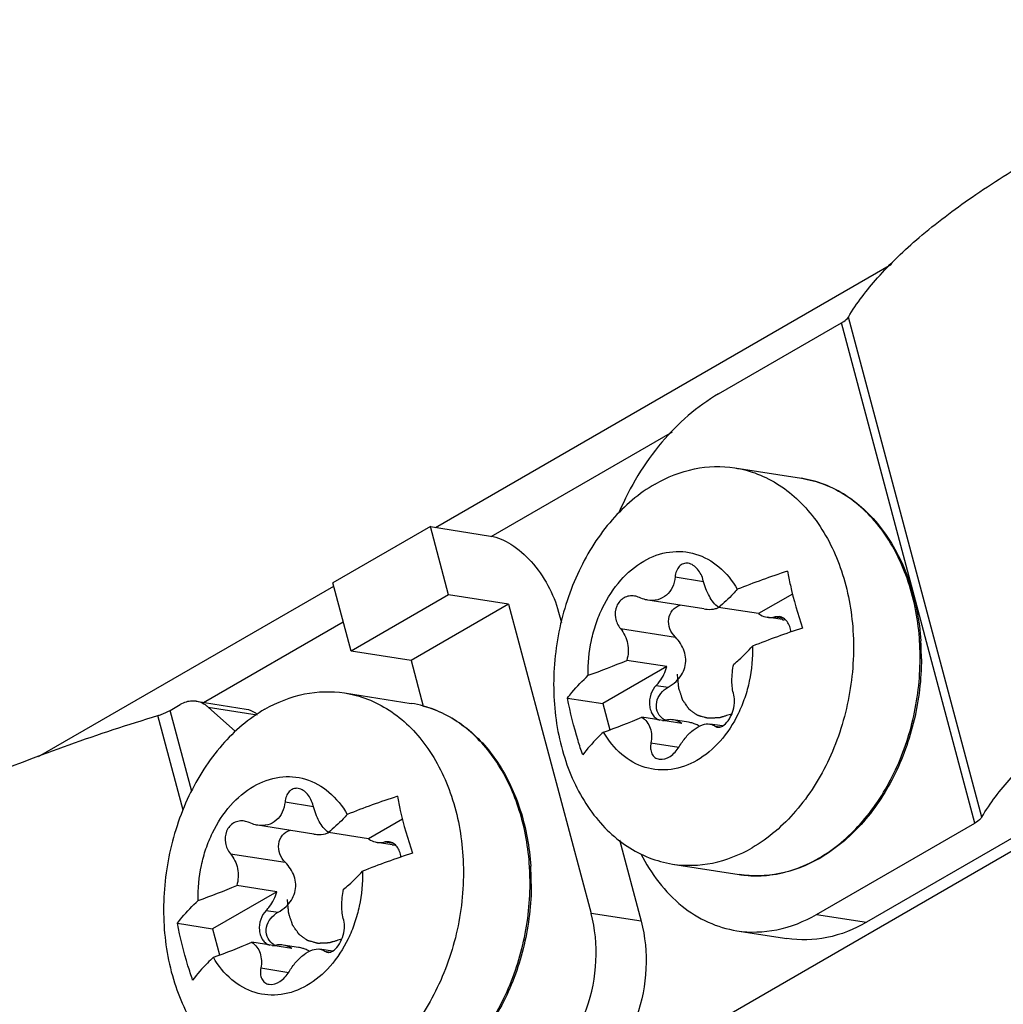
# Model space of a CAD drawing. Header units: millimetres. Extents: x 0 to 841, y 0 to 594.
# Tile 65 of 126: x 725 to 735, y 123 to 133. Entities that reach past the tile are written whole.
import ezdxf

# ---------------------------------------------------------------- set-up
doc = ezdxf.new("R2010")
doc.units = ezdxf.units.MM
doc.header["$LTSCALE"] = 46.255
doc.layers.get('0').update_dxf_attribs({"linetype": 'CONTINUOUS'})
doc.layers.add('ROUNDS', color=7, linetype='CONTINUOUS')

msp = doc.modelspace()

# ---------------------------------------------------------------- linework, layer by layer
at = {"color": 9, "linetype": 'CONTINUOUS'}
for p, q in [((729.2329, 127.5006), (733.7799, 130.1258)), ((719.0632, 115.0843), (744.5191, 129.7812)), ((729.7897, 127.4115), (731.5974, 128.4551)), ((731.6222, 127.0072), (731.9054, 126.9627)), ((725.2761, 125.2161), (728.2193, 126.9154)), ((732.6174, 126.6083), (732.7025, 126.595)), ((726.9202, 125.7548), (728.3142, 126.5596)), ((731.0771, 126.4917), (731.625, 126.4056)), ((731.4343, 125.9253), (731.5523, 125.9068)), ((732.019, 125.5191), (732.0731, 125.5106)), ((731.3811, 125.3517), (731.6589, 125.308)), ((727.7331, 124.7619), (728.0163, 124.7174)), ((728.7283, 124.363), (728.8134, 124.3496)), ((727.188, 124.2463), (727.7359, 124.1602)), ((727.5452, 123.6799), (727.6632, 123.6614)), ((728.1299, 123.2738), (728.1841, 123.2653)), ((727.492, 123.1063), (727.7698, 123.0627))]:
    msp.add_line(p, q, dxfattribs=at)
at = {"color": 7, "linetype": 'CONTINUOUS'}
for p, q in [((732.2165, 128.0946), (732.8809, 127.9903)), ((729.1831, 127.5084), (728.2109, 126.9471)), ((729.1831, 127.5084), (729.7812, 127.4145)), ((729.3645, 126.8283), (729.1831, 127.5084)), ((728.3922, 126.2669), (728.2109, 126.9471)), ((729.3645, 126.8283), (728.3922, 126.2669)), ((729.9625, 126.7343), (729.3645, 126.8283)), ((732.7932, 126.836), (732.4541, 126.6403)), ((729.9625, 126.7343), (728.9903, 126.173)), ((731.9094, 126.6875), (731.349, 126.7755)), ((732.4541, 126.6403), (732.0552, 126.703)), ((732.69, 126.5811), (732.5395, 126.6048)), ((732.6615, 126.6104), (732.6174, 126.6083)), ((728.9903, 126.173), (728.3922, 126.2669)), ((728.9903, 126.173), (729.1121, 125.7163)), ((731.5392, 126.112), (730.9007, 125.7434)), ((731.5392, 126.112), (731.1402, 126.1747)), ((728.3274, 125.8493), (728.9919, 125.7449)), ((730.55, 125.7985), (730.9007, 125.7434)), ((730.9007, 125.7434), (730.9705, 125.4815)), ((731.6904, 125.5452), (731.2914, 125.6079)), ((731.7555, 125.5571), (731.605, 125.5808)), ((732.0957, 125.5199), (731.9701, 125.5396)), ((728.0204, 124.4421), (727.4599, 124.5302)), ((728.9041, 124.5907), (728.5651, 124.3949)), ((728.5651, 124.3949), (728.1661, 124.4576)), ((728.8009, 124.3357), (728.6504, 124.3594)), ((728.7724, 124.365), (728.7283, 124.363)), ((731.5958, 124.1431), (732.2603, 124.0387)), ((727.6501, 123.8667), (727.0116, 123.498)), ((727.6501, 123.8667), (727.2511, 123.9294)), ((726.6609, 123.5531), (727.0116, 123.498)), ((727.0116, 123.498), (727.0814, 123.2361)), ((727.8013, 123.2999), (727.4023, 123.3625)), ((727.8664, 123.3118), (727.7159, 123.3354)), ((728.2067, 123.2745), (728.081, 123.2943))]:
    msp.add_line(p, q, dxfattribs=at)
for centre, radius, start, end in [((735.4008, 118.944), 8.5442, 108.13031, 111.6948), ((735.6072, 118.2248), 8.7062, 108.16349, 111.66162), ((728.6915, 131.8946), 6.222, 289.3885, 293.17631), ((728.7869, 131.4709), 6.3755, 289.43413, 293.13067), ((731.5118, 116.6986), 8.5442, 108.13031, 111.6948), ((731.7181, 115.9794), 8.7062, 108.16349, 111.66162), ((724.8024, 129.6492), 6.222, 289.3885, 293.17631), ((724.8978, 129.2256), 6.3755, 289.43413, 293.13067)]:
    msp.add_arc(centre, radius, start, end, dxfattribs=at)
for points, knots in [([(731.4224, 127.9326), (731.5443, 128.003), (731.8037, 128.1069), (732.0846, 128.1153), (732.2165, 128.0946)], [0, 0, 0, 0, 0.513185, 1, 1, 1, 1]), ([(732.2165, 128.0946), (732.2945, 128.0824), (732.4498, 128.0403), (732.667, 127.9278), (732.864, 127.7691), (733.0983, 127.4959), (733.3117, 127.0599), (733.3826, 126.6717), (733.3955, 126.4694)], [0, 0, 0, 0, 0.109572, 0.22137, 0.33728, 0.458603, 0.718601, 1, 1, 1, 1]), ([(731.4224, 127.9326), (731.262, 127.84), (730.9619, 127.5816), (730.636, 127.0683), (730.4383, 126.462), (730.388, 125.8216), (730.4897, 125.2095), (730.7016, 124.7604), (730.9378, 124.4786), (731.1374, 124.3148), (731.3582, 124.1988), (731.5164, 124.1556), (731.5958, 124.1431)], [0, 0, 0, 0, 0.119341, 0.249747, 0.387366, 0.526118, 0.659596, 0.782962, 0.840469, 0.895347, 0.948219, 1, 1, 1, 1]), ([(729.7812, 127.4145), (729.8537, 127.4031), (730.0061, 127.3348), (730.2003, 127.1607), (730.3623, 126.9285), (730.4362, 126.7485), (730.4609, 126.656)], [0, 0, 0, 0, 0.207259, 0.456671, 0.729851, 1, 1, 1, 1]), ([(731.3103, 127.1646), (731.389, 127.2101), (731.5604, 127.2736), (731.8341, 127.2531), (732.0768, 127.1151), (732.1943, 126.9666), (732.2424, 126.883)], [0, 0, 0, 0, 0.251064, 0.489384, 0.733893, 1, 1, 1, 1]), ([(730.757, 126.0254), (730.7535, 126.1417), (730.7695, 126.3176), (730.8308, 126.5415), (730.9159, 126.7496), (731.0617, 126.976), (731.2237, 127.1147), (731.3103, 127.1646)], [0, 0, 0, 0, 0.263997, 0.395969, 0.525786, 0.773283, 1, 1, 1, 1]), ([(731.7528, 127.1425), (731.7369, 127.145), (731.703, 127.1424), (731.6602, 127.1125), (731.6324, 127.0648), (731.6242, 127.0272), (731.6222, 127.0072)], [0, 0, 0, 0, 0.229259, 0.459764, 0.714532, 1, 1, 1, 1]), ([(731.9037, 126.9689), (731.8984, 126.9903), (731.8833, 127.0317), (731.8406, 127.099), (731.7888, 127.1368), (731.7528, 127.1425)], [0, 0, 0, 0, 0.27632, 0.543549, 1, 1, 1, 1]), ([(731.6222, 127.0072), (731.6187, 126.9719), (731.6018, 126.9038), (731.5408, 126.8196), (731.4504, 126.772), (731.3827, 126.7703), (731.3498, 126.7754)], [0, 0, 0, 0, 0.264554, 0.512049, 0.752023, 1, 1, 1, 1]), ([(732.7421, 127.064), (732.7509, 127.0171), (732.7909, 126.8256), (732.8452, 126.6371), (732.8932, 126.4972)], [0, 0, 0, 0, 0.243909, 1, 1, 1, 1]), ([(732.0552, 126.703), (732.0172, 126.7318), (731.9531, 126.8172), (731.9169, 126.9149), (731.9037, 126.9689)], [0, 0, 0, 0, 0.461613, 1, 1, 1, 1]), ([(732.2424, 126.883), (732.2292, 126.8678), (732.1707, 126.8038), (732.1064, 126.7453), (732.0552, 126.703)], [0, 0, 0, 0, 0.232535, 1, 1, 1, 1]), ([(731.2172, 126.8163), (731.1995, 126.8191), (731.163, 126.8192), (731.111, 126.801), (731.0675, 126.7656), (731.0267, 126.6997), (731.0174, 126.5969), (731.052, 126.5221), (731.0771, 126.4917)], [0, 0, 0, 0, 0.118133, 0.236114, 0.356567, 0.481348, 0.73974, 1, 1, 1, 1]), ([(731.3498, 126.7754), (731.3427, 126.7765), (731.3138, 126.7821), (731.2859, 126.7921), (731.2657, 126.8014)], [0, 0, 0, 0, 0.244891, 1, 1, 1, 1]), ([(731.625, 126.4056), (731.6017, 126.4295), (731.5644, 126.4869), (731.5503, 126.5876), (731.588, 126.681), (731.6441, 126.7173), (731.6734, 126.7262)], [0, 0, 0, 0, 0.259036, 0.51517, 0.761488, 1, 1, 1, 1]), ([(731.9104, 126.6873), (731.9204, 126.6858), (731.9589, 126.6814), (731.9986, 126.6839), (732.0265, 126.6912)], [0, 0, 0, 0, 0.258552, 1, 1, 1, 1]), ([(732.4541, 126.6403), (732.4606, 126.6357), (732.4867, 126.619), (732.5168, 126.6083), (732.5395, 126.6047)], [0, 0, 0, 0, 0.25599, 1, 1, 1, 1]), ([(732.5395, 126.6047), (732.5587, 126.6017), (732.5853, 126.6017), (732.6109, 126.6068), (732.6174, 126.6083)], [0, 0, 0, 0, 0.745748, 1, 1, 1, 1]), ([(732.7774, 126.4571), (732.7756, 126.4763), (732.7678, 126.5131), (732.743, 126.5612), (732.7068, 126.5962), (732.6765, 126.608), (732.6615, 126.6104)], [0, 0, 0, 0, 0.281504, 0.541534, 0.778464, 1, 1, 1, 1]), ([(731.0771, 126.4917), (731.1121, 126.449), (731.163, 126.3447), (731.1569, 126.2282), (731.1402, 126.1747)], [0, 0, 0, 0, 0.49618, 1, 1, 1, 1]), ([(732.6904, 126.5811), (732.6926, 126.5807), (732.7009, 126.5797), (732.7094, 126.5803), (732.7155, 126.5816)], [0, 0, 0, 0, 0.262282, 1, 1, 1, 1]), ([(731.7193, 126.1043), (731.7266, 126.1308), (731.7328, 126.1865), (731.7106, 126.2951), (731.6631, 126.3664), (731.625, 126.4056)], [0, 0, 0, 0, 0.250732, 0.501523, 1, 1, 1, 1]), ([(733.3955, 126.4694), (733.4095, 126.2508), (733.3815, 125.8097), (733.1868, 125.1901), (732.8585, 124.6641), (732.5533, 124.3995), (732.3898, 124.3051)], [0, 0, 0, 0, 0.263237, 0.524974, 0.773142, 1, 1, 1, 1]), ([(732.3935, 126.3162), (732.3971, 126.1999), (732.381, 126.024), (732.3197, 125.8002), (732.2346, 125.592), (732.0888, 125.3657), (731.9268, 125.227), (731.8403, 125.1771)], [0, 0, 0, 0, 0.263997, 0.395969, 0.525786, 0.773283, 1, 1, 1, 1]), ([(732.2063, 126.1362), (732.2242, 126.1509), (732.29, 126.2073), (732.3519, 126.2683), (732.3935, 126.3162)], [0, 0, 0, 0, 0.267619, 1, 1, 1, 1]), ([(731.4343, 125.9253), (731.4466, 125.9372), (731.4942, 125.9914), (731.5252, 126.0591), (731.5392, 126.112)], [0, 0, 0, 0, 0.237868, 1, 1, 1, 1]), ([(731.6322, 125.965), (731.6523, 125.9839), (731.6885, 126.0265), (731.7119, 126.0776), (731.7193, 126.1043)], [0, 0, 0, 0, 0.500175, 1, 1, 1, 1]), ([(732.2077, 125.8289), (732.1942, 125.8743), (732.1834, 125.9785), (732.1946, 126.0817), (732.2063, 126.1362)], [0, 0, 0, 0, 0.459393, 1, 1, 1, 1]), ([(730.55, 125.7985), (730.5642, 125.8175), (730.6275, 125.8981), (730.6993, 125.9719), (730.757, 126.0254)], [0, 0, 0, 0, 0.231808, 1, 1, 1, 1]), ([(732.1886, 125.6404), (732.1796, 125.6376), (732.1615, 125.6319), (732.1389, 125.6249), (732.1208, 125.6193), (732.1073, 125.615), (732.096, 125.6115), (732.087, 125.6087), (732.0813, 125.607), (732.0768, 125.6055), (732.0734, 125.6045), (732.07, 125.6034), (732.0675, 125.6026), (732.0658, 125.6021), (732.0646, 125.6017), (732.0633, 125.6017), (732.0617, 125.6016), (732.0586, 125.6015), (732.0539, 125.6013), (732.0475, 125.601), (732.0391, 125.6006), (732.0286, 125.6002), (732.016, 125.5996), (732.0033, 125.599), (731.9907, 125.5985), (731.9802, 125.598), (731.9717, 125.5976), (731.9654, 125.5974), (731.9602, 125.5971), (731.9559, 125.5969), (731.9533, 125.5968), (731.9512, 125.5967), (731.95, 125.5967), (731.9492, 125.5966), (731.9488, 125.5968), (731.948, 125.597), (731.9463, 125.5974), (731.944, 125.5981), (731.9403, 125.5991), (731.9356, 125.6004), (731.9282, 125.6025), (731.9189, 125.6051), (731.904, 125.6093), (731.8891, 125.6134), (731.876, 125.6171), (731.8686, 125.6191), (731.863, 125.6207), (731.8583, 125.622), (731.8546, 125.623), (731.8518, 125.6238), (731.8495, 125.6245), (731.8479, 125.6249), (731.8469, 125.6252), (731.8462, 125.6258), (731.8452, 125.6265), (731.8437, 125.6276), (731.8417, 125.629), (731.8394, 125.6306), (731.8364, 125.6329), (731.831, 125.6368), (731.8233, 125.6423), (731.814, 125.649), (731.8048, 125.6557), (731.7955, 125.6623), (731.7863, 125.669), (731.7786, 125.6746), (731.7732, 125.6784), (731.7701, 125.6807), (731.7678, 125.6823), (731.7659, 125.6837), (731.7643, 125.6848), (731.7634, 125.6856), (731.7626, 125.686), (731.762, 125.6869), (731.761, 125.6884), (731.7595, 125.6905), (731.7578, 125.693), (731.7554, 125.6964), (731.7525, 125.7006), (731.749, 125.7057), (731.7443, 125.7124), (731.7361, 125.7243), (731.7268, 125.7378), (731.7174, 125.7513), (731.7116, 125.7597), (731.7069, 125.7665), (731.704, 125.7707), (731.7016, 125.7741), (731.7002, 125.7762), (731.6991, 125.7777), (731.6986, 125.7784), (731.6983, 125.7788), (731.6981, 125.7797), (731.6977, 125.7809), (731.697, 125.783), (731.6961, 125.7857), (731.6947, 125.79), (731.6929, 125.7953), (731.6908, 125.8017), (731.6879, 125.8103), (731.6844, 125.821), (731.6801, 125.8338), (731.6759, 125.8466), (731.6716, 125.8595), (731.668, 125.8702), (731.6652, 125.8787), (731.6631, 125.8851), (731.6615, 125.89), (731.6604, 125.8932), (731.6599, 125.8948), (731.6594, 125.8961), (731.6593, 125.8974), (731.6591, 125.8993), (731.6589, 125.9022), (731.6585, 125.906), (731.6581, 125.9098), (731.6576, 125.9149), (731.657, 125.9213), (731.656, 125.9315), (731.6548, 125.9443), (731.6534, 125.9596), (731.6514, 125.98), (731.649, 126.0055), (731.647, 126.0259), (731.6461, 126.0361)], [0, 0, 0, 0, 0.03125, 0.0625, 0.078125, 0.09375, 0.109375, 0.117188, 0.125, 0.128906, 0.132812, 0.136719, 0.140625, 0.141602, 0.142578, 0.144531, 0.146484, 0.148438, 0.15625, 0.164062, 0.171875, 0.1875, 0.203125, 0.21875, 0.234375, 0.25, 0.257812, 0.265625, 0.273438, 0.277344, 0.28125, 0.283203, 0.285156, 0.285645, 0.286133, 0.287109, 0.289062, 0.292969, 0.296875, 0.304688, 0.3125, 0.328125, 0.34375, 0.375, 0.390625, 0.398438, 0.40625, 0.414062, 0.417969, 0.421875, 0.425781, 0.427734, 0.428711, 0.429688, 0.431641, 0.433594, 0.4375, 0.441406, 0.445312, 0.453125, 0.46875, 0.484375, 0.5, 0.515625, 0.53125, 0.546875, 0.554688, 0.558594, 0.5625, 0.566406, 0.568359, 0.570312, 0.571289, 0.572266, 0.574219, 0.578125, 0.582031, 0.585938, 0.59375, 0.601562, 0.609375, 0.625, 0.65625, 0.671875, 0.6875, 0.695312, 0.703125, 0.707031, 0.710938, 0.712891, 0.713867, 0.714355, 0.714844, 0.716797, 0.71875, 0.722656, 0.726562, 0.734375, 0.742188, 0.75, 0.765625, 0.78125, 0.796875, 0.8125, 0.828125, 0.835938, 0.84375, 0.851562, 0.853516, 0.855469, 0.857422, 0.858398, 0.859375, 0.863281, 0.867188, 0.871094, 0.875, 0.882812, 0.890625, 0.90625, 0.921875, 0.9375, 0.96875, 1, 1, 1, 1]), ([(731.4343, 125.9253), (731.4093, 125.901), (731.3719, 125.8362), (731.3615, 125.7448), (731.3763, 125.6747), (731.3982, 125.6299), (731.4296, 125.5957), (731.4563, 125.5819), (731.4699, 125.578)], [0, 0, 0, 0, 0.257955, 0.530837, 0.661831, 0.783763, 0.895703, 1, 1, 1, 1]), ([(731.4957, 125.5957), (731.4725, 125.6138), (731.435, 125.6655), (731.4312, 125.7615), (731.474, 125.849), (731.5244, 125.8911), (731.5523, 125.9068)], [0, 0, 0, 0, 0.237889, 0.48428, 0.740537, 1, 1, 1, 1]), ([(727.5334, 125.6873), (727.6552, 125.7576), (727.9147, 125.8616), (728.1956, 125.87), (728.3274, 125.8493)], [0, 0, 0, 0, 0.513185, 1, 1, 1, 1]), ([(728.3274, 125.8493), (728.4054, 125.837), (728.5607, 125.7949), (728.7779, 125.6824), (728.9749, 125.5237), (729.2092, 125.2505), (729.4226, 124.8145), (729.4936, 124.4263), (729.5065, 124.224)], [0, 0, 0, 0, 0.109572, 0.22137, 0.33728, 0.458603, 0.718601, 1, 1, 1, 1]), ([(732.0957, 125.5192), (732.118, 125.532), (732.1587, 125.5751), (732.1984, 125.6553), (732.2183, 125.7437), (732.2153, 125.8034), (732.2077, 125.8289)], [0, 0, 0, 0, 0.222597, 0.495439, 0.769311, 1, 1, 1, 1]), ([(730.7012, 125.2317), (730.6849, 125.279), (730.6246, 125.4651), (730.577, 125.6554), (730.55, 125.7985)], [0, 0, 0, 0, 0.255813, 1, 1, 1, 1]), ([(727.5334, 125.6873), (727.3729, 125.5946), (727.0729, 125.3362), (726.7469, 124.823), (726.5492, 124.2166), (726.4989, 123.5763), (726.6006, 122.9642), (726.8125, 122.5151), (727.0487, 122.2332), (727.2483, 122.0694), (727.4691, 121.9534), (727.6273, 121.9102), (727.7067, 121.8977)], [0, 0, 0, 0, 0.119341, 0.249747, 0.387366, 0.526118, 0.659596, 0.782962, 0.840469, 0.895347, 0.948219, 1, 1, 1, 1]), ([(731.2914, 125.6079), (731.3103, 125.5951), (731.3444, 125.5626), (731.389, 125.4768), (731.3904, 125.4), (731.3811, 125.3517)], [0, 0, 0, 0, 0.240198, 0.483706, 1, 1, 1, 1]), ([(731.605, 125.5808), (731.5858, 125.5838), (731.5592, 125.5838), (731.5336, 125.5788), (731.5271, 125.5772)], [0, 0, 0, 0, 0.745748, 1, 1, 1, 1]), ([(731.6904, 125.5452), (731.6839, 125.5499), (731.6578, 125.5665), (731.6277, 125.5772), (731.605, 125.5808)], [0, 0, 0, 0, 0.25599, 1, 1, 1, 1]), ([(731.6626, 125.3133), (731.6825, 125.3473), (731.7268, 125.4103), (731.805, 125.486), (731.8868, 125.5342), (731.9453, 125.5435), (731.9701, 125.5396)], [0, 0, 0, 0, 0.295904, 0.574211, 0.811691, 1, 1, 1, 1]), ([(731.8138, 125.5426), (731.8092, 125.5442), (731.7906, 125.5503), (731.7713, 125.5546), (731.7567, 125.5569)], [0, 0, 0, 0, 0.246166, 1, 1, 1, 1]), ([(731.8638, 125.5182), (731.86, 125.5207), (731.844, 125.5302), (731.827, 125.5378), (731.8138, 125.5426)], [0, 0, 0, 0, 0.244896, 1, 1, 1, 1]), ([(731.9701, 125.5396), (731.9747, 125.5389), (731.9921, 125.5352), (732.0086, 125.5271), (732.019, 125.5191)], [0, 0, 0, 0, 0.25907, 1, 1, 1, 1]), ([(732.0453, 125.5077), (732.0493, 125.5071), (732.0668, 125.5062), (732.0841, 125.5125), (732.0957, 125.5192)], [0, 0, 0, 0, 0.22824, 1, 1, 1, 1]), ([(730.9082, 125.4586), (730.888, 125.4399), (730.8142, 125.3689), (730.7458, 125.2919), (730.7012, 125.2317)], [0, 0, 0, 0, 0.268521, 1, 1, 1, 1]), ([(731.8403, 125.1771), (731.7615, 125.1316), (731.5902, 125.0681), (731.3164, 125.0885), (731.0737, 125.2266), (730.9563, 125.3751), (730.9082, 125.4586)], [0, 0, 0, 0, 0.251064, 0.489384, 0.733893, 1, 1, 1, 1]), ([(731.3811, 125.3517), (731.3774, 125.3326), (731.3746, 125.2955), (731.3869, 125.2434), (731.4179, 125.2035), (731.4484, 125.1912), (731.4638, 125.1888)], [0, 0, 0, 0, 0.285526, 0.540093, 0.770607, 1, 1, 1, 1]), ([(731.4638, 125.1888), (731.5005, 125.1831), (731.5625, 125.2047), (731.6241, 125.2578), (731.6511, 125.2938), (731.6626, 125.3133)], [0, 0, 0, 0, 0.455158, 0.723229, 1, 1, 1, 1]), ([(727.4212, 124.9192), (727.4999, 124.9647), (727.6713, 125.0282), (727.945, 125.0078), (728.1878, 124.8697), (728.3052, 124.7212), (728.3533, 124.6376)], [0, 0, 0, 0, 0.251064, 0.489384, 0.733893, 1, 1, 1, 1]), ([(726.8679, 123.7801), (726.8644, 123.8963), (726.8804, 124.0723), (726.9417, 124.2961), (727.0269, 124.5043), (727.1726, 124.7306), (727.3346, 124.8693), (727.4212, 124.9192)], [0, 0, 0, 0, 0.263997, 0.395969, 0.525786, 0.773283, 1, 1, 1, 1]), ([(727.8637, 124.8971), (727.8478, 124.8996), (727.8139, 124.8971), (727.7712, 124.8672), (727.7433, 124.8194), (727.7351, 124.7818), (727.7331, 124.7619)], [0, 0, 0, 0, 0.229259, 0.459764, 0.714532, 1, 1, 1, 1]), ([(728.0146, 124.7235), (728.0093, 124.745), (727.9942, 124.7863), (727.9515, 124.8536), (727.8997, 124.8914), (727.8637, 124.8971)], [0, 0, 0, 0, 0.27632, 0.543549, 1, 1, 1, 1]), ([(728.853, 124.8187), (728.8618, 124.7718), (728.9018, 124.5802), (728.9561, 124.3918), (729.0041, 124.2519)], [0, 0, 0, 0, 0.243909, 1, 1, 1, 1]), ([(727.7331, 124.7619), (727.7296, 124.7266), (727.7127, 124.6584), (727.6517, 124.5743), (727.5613, 124.5267), (727.4936, 124.5249), (727.4607, 124.53)], [0, 0, 0, 0, 0.264554, 0.512049, 0.752023, 1, 1, 1, 1]), ([(728.1661, 124.4576), (728.1281, 124.4864), (728.0641, 124.5718), (728.0279, 124.6695), (728.0146, 124.7235)], [0, 0, 0, 0, 0.461613, 1, 1, 1, 1]), ([(728.3533, 124.6376), (728.3401, 124.6224), (728.2816, 124.5584), (728.2173, 124.5), (728.1661, 124.4576)], [0, 0, 0, 0, 0.232535, 1, 1, 1, 1]), ([(727.3281, 124.571), (727.3104, 124.5737), (727.2739, 124.5738), (727.2219, 124.5557), (727.1784, 124.5203), (727.1376, 124.4543), (727.1283, 124.3516), (727.163, 124.2767), (727.188, 124.2463)], [0, 0, 0, 0, 0.118133, 0.236114, 0.356567, 0.481348, 0.73974, 1, 1, 1, 1]), ([(727.4607, 124.53), (727.4536, 124.5311), (727.4248, 124.5368), (727.3968, 124.5467), (727.3766, 124.5561)], [0, 0, 0, 0, 0.244891, 1, 1, 1, 1]), ([(727.7359, 124.1602), (727.7127, 124.1841), (727.6753, 124.2415), (727.6612, 124.3423), (727.6989, 124.4356), (727.755, 124.4719), (727.7844, 124.4808)], [0, 0, 0, 0, 0.259036, 0.51517, 0.761488, 1, 1, 1, 1]), ([(728.0213, 124.442), (728.0313, 124.4404), (728.0699, 124.436), (728.1096, 124.4386), (728.1374, 124.4458)], [0, 0, 0, 0, 0.258552, 1, 1, 1, 1]), ([(728.5651, 124.3949), (728.5715, 124.3903), (728.5976, 124.3736), (728.6277, 124.363), (728.6505, 124.3594)], [0, 0, 0, 0, 0.25599, 1, 1, 1, 1]), ([(728.6505, 124.3594), (728.6697, 124.3564), (728.6963, 124.3564), (728.7218, 124.3614), (728.7283, 124.363)], [0, 0, 0, 0, 0.745748, 1, 1, 1, 1]), ([(728.8883, 124.2117), (728.8865, 124.231), (728.8788, 124.2677), (728.8539, 124.3158), (728.8177, 124.3509), (728.7874, 124.3627), (728.7724, 124.365)], [0, 0, 0, 0, 0.281504, 0.541534, 0.778464, 1, 1, 1, 1]), ([(728.8013, 124.3357), (728.8035, 124.3353), (728.8118, 124.3344), (728.8203, 124.3349), (728.8264, 124.3362)], [0, 0, 0, 0, 0.262282, 1, 1, 1, 1]), ([(727.188, 124.2463), (727.223, 124.2037), (727.2739, 124.0993), (727.2678, 123.9828), (727.2511, 123.9294)], [0, 0, 0, 0, 0.49618, 1, 1, 1, 1]), ([(731.5958, 124.1431), (731.7276, 124.1224), (732.0085, 124.1308), (732.268, 124.2347), (732.3898, 124.3051)], [0, 0, 0, 0, 0.486815, 1, 1, 1, 1]), ([(727.8302, 123.8589), (727.8375, 123.8854), (727.8437, 123.9412), (727.8215, 124.0498), (727.774, 124.1211), (727.7359, 124.1602)], [0, 0, 0, 0, 0.250732, 0.501523, 1, 1, 1, 1]), ([(729.5065, 124.224), (729.5204, 124.0054), (729.4924, 123.5643), (729.2977, 122.9447), (728.9694, 122.4187), (728.6642, 122.1541), (728.5007, 122.0597)], [0, 0, 0, 0, 0.263237, 0.524974, 0.773142, 1, 1, 1, 1]), ([(728.5044, 124.0708), (728.508, 123.9546), (728.4919, 123.7787), (728.4306, 123.5548), (728.3455, 123.3467), (728.1997, 123.1203), (728.0377, 122.9816), (727.9512, 122.9317)], [0, 0, 0, 0, 0.263997, 0.395969, 0.525786, 0.773283, 1, 1, 1, 1]), ([(728.3172, 123.8908), (728.3351, 123.9056), (728.4009, 123.9619), (728.4629, 124.0229), (728.5044, 124.0708)], [0, 0, 0, 0, 0.267619, 1, 1, 1, 1]), ([(727.5452, 123.6799), (727.5575, 123.6918), (727.6051, 123.746), (727.6362, 123.8137), (727.6501, 123.8667)], [0, 0, 0, 0, 0.237868, 1, 1, 1, 1]), ([(727.7431, 123.7196), (727.7632, 123.7385), (727.7994, 123.7811), (727.8228, 123.8323), (727.8302, 123.8589)], [0, 0, 0, 0, 0.500175, 1, 1, 1, 1]), ([(728.3186, 123.5836), (728.3051, 123.629), (728.2943, 123.7331), (728.3055, 123.8363), (728.3172, 123.8908)], [0, 0, 0, 0, 0.459393, 1, 1, 1, 1]), ([(726.6609, 123.5531), (726.6751, 123.5722), (726.7384, 123.6528), (726.8102, 123.7266), (726.8679, 123.7801)], [0, 0, 0, 0, 0.231808, 1, 1, 1, 1]), ([(728.2995, 123.395), (728.2905, 123.3922), (728.2724, 123.3866), (728.2498, 123.3795), (728.2318, 123.3739), (728.2182, 123.3697), (728.2069, 123.3662), (728.1979, 123.3633), (728.1922, 123.3616), (728.1877, 123.3602), (728.1843, 123.3591), (728.1809, 123.3581), (728.1784, 123.3573), (728.1767, 123.3568), (728.1755, 123.3563), (728.1742, 123.3564), (728.1727, 123.3563), (728.1695, 123.3561), (728.1648, 123.3559), (728.1584, 123.3556), (728.15, 123.3553), (728.1395, 123.3548), (728.1269, 123.3542), (728.1142, 123.3537), (728.1016, 123.3531), (728.0911, 123.3526), (728.0827, 123.3523), (728.0763, 123.352), (728.0711, 123.3518), (728.0669, 123.3516), (728.0642, 123.3515), (728.0621, 123.3513), (728.061, 123.3513), (728.0601, 123.3512), (728.0597, 123.3514), (728.0589, 123.3516), (728.0572, 123.3521), (728.0549, 123.3527), (728.0512, 123.3538), (728.0465, 123.3551), (728.0391, 123.3571), (728.0298, 123.3597), (728.0149, 123.3639), (728, 123.3681), (727.9869, 123.3717), (727.9795, 123.3738), (727.9739, 123.3753), (727.9692, 123.3766), (727.9655, 123.3777), (727.9627, 123.3785), (727.9604, 123.3791), (727.9588, 123.3796), (727.9578, 123.3798), (727.9571, 123.3804), (727.9561, 123.3811), (727.9546, 123.3822), (727.9527, 123.3836), (727.9503, 123.3853), (727.9473, 123.3875), (727.9419, 123.3914), (727.9342, 123.3969), (727.9249, 123.4036), (727.9157, 123.4103), (727.9064, 123.417), (727.8972, 123.4236), (727.8895, 123.4292), (727.8841, 123.4331), (727.881, 123.4353), (727.8787, 123.437), (727.8768, 123.4384), (727.8752, 123.4395), (727.8743, 123.4402), (727.8735, 123.4407), (727.8729, 123.4415), (727.8719, 123.443), (727.8704, 123.4451), (727.8687, 123.4477), (727.8663, 123.451), (727.8634, 123.4553), (727.8599, 123.4603), (727.8552, 123.4671), (727.847, 123.4789), (727.8377, 123.4924), (727.8283, 123.5059), (727.8225, 123.5144), (727.8178, 123.5211), (727.8149, 123.5254), (727.8125, 123.5287), (727.8111, 123.5309), (727.8101, 123.5323), (727.8096, 123.5331), (727.8092, 123.5335), (727.809, 123.5343), (727.8086, 123.5355), (727.8079, 123.5376), (727.807, 123.5403), (727.8056, 123.5446), (727.8038, 123.5499), (727.8017, 123.5564), (727.7988, 123.5649), (727.7953, 123.5756), (727.791, 123.5884), (727.7868, 123.6013), (727.7825, 123.6141), (727.779, 123.6248), (727.7761, 123.6334), (727.774, 123.6398), (727.7724, 123.6446), (727.7713, 123.6478), (727.7708, 123.6494), (727.7703, 123.6507), (727.7702, 123.652), (727.77, 123.6539), (727.7698, 123.6568), (727.7694, 123.6606), (727.769, 123.6644), (727.7685, 123.6695), (727.7679, 123.6759), (727.767, 123.6861), (727.7657, 123.6989), (727.7643, 123.7142), (727.7623, 123.7346), (727.7599, 123.7601), (727.7579, 123.7806), (727.757, 123.7908)], [0, 0, 0, 0, 0.03125, 0.0625, 0.078125, 0.09375, 0.109375, 0.117188, 0.125, 0.128906, 0.132812, 0.136719, 0.140625, 0.141602, 0.142578, 0.144531, 0.146484, 0.148438, 0.15625, 0.164062, 0.171875, 0.1875, 0.203125, 0.21875, 0.234375, 0.25, 0.257812, 0.265625, 0.273438, 0.277344, 0.28125, 0.283203, 0.285156, 0.285645, 0.286133, 0.287109, 0.289062, 0.292969, 0.296875, 0.304688, 0.3125, 0.328125, 0.34375, 0.375, 0.390625, 0.398438, 0.40625, 0.414062, 0.417969, 0.421875, 0.425781, 0.427734, 0.428711, 0.429688, 0.431641, 0.433594, 0.4375, 0.441406, 0.445312, 0.453125, 0.46875, 0.484375, 0.5, 0.515625, 0.53125, 0.546875, 0.554688, 0.558594, 0.5625, 0.566406, 0.568359, 0.570312, 0.571289, 0.572266, 0.574219, 0.578125, 0.582031, 0.585938, 0.59375, 0.601562, 0.609375, 0.625, 0.65625, 0.671875, 0.6875, 0.695312, 0.703125, 0.707031, 0.710938, 0.712891, 0.713867, 0.714355, 0.714844, 0.716797, 0.71875, 0.722656, 0.726562, 0.734375, 0.742188, 0.75, 0.765625, 0.78125, 0.796875, 0.8125, 0.828125, 0.835938, 0.84375, 0.851562, 0.853516, 0.855469, 0.857422, 0.858398, 0.859375, 0.863281, 0.867188, 0.871094, 0.875, 0.882812, 0.890625, 0.90625, 0.921875, 0.9375, 0.96875, 1, 1, 1, 1]), ([(727.5452, 123.6799), (727.5202, 123.6557), (727.4828, 123.5909), (727.4724, 123.4995), (727.4872, 123.4294), (727.5091, 123.3845), (727.5406, 123.3504), (727.5672, 123.3366), (727.5808, 123.3327)], [0, 0, 0, 0, 0.257955, 0.530837, 0.661831, 0.783763, 0.895703, 1, 1, 1, 1]), ([(727.6066, 123.3504), (727.5835, 123.3685), (727.5459, 123.4201), (727.5421, 123.5162), (727.585, 123.6036), (727.6353, 123.6457), (727.6632, 123.6614)], [0, 0, 0, 0, 0.237889, 0.48428, 0.740537, 1, 1, 1, 1]), ([(726.8121, 122.9863), (726.7959, 123.0336), (726.7355, 123.2197), (726.6879, 123.41), (726.6609, 123.5531)], [0, 0, 0, 0, 0.255813, 1, 1, 1, 1]), ([(728.2066, 123.2738), (728.2289, 123.2866), (728.2696, 123.3298), (728.3094, 123.41), (728.3292, 123.4983), (728.3262, 123.558), (728.3186, 123.5836)], [0, 0, 0, 0, 0.222597, 0.495439, 0.769311, 1, 1, 1, 1]), ([(727.4023, 123.3625), (727.4212, 123.3497), (727.4554, 123.3172), (727.4999, 123.2315), (727.5014, 123.1546), (727.492, 123.1063)], [0, 0, 0, 0, 0.240198, 0.483706, 1, 1, 1, 1]), ([(727.7159, 123.3354), (727.6967, 123.3384), (727.6701, 123.3384), (727.6445, 123.3334), (727.6381, 123.3318)], [0, 0, 0, 0, 0.745748, 1, 1, 1, 1]), ([(727.8013, 123.2999), (727.7948, 123.3045), (727.7687, 123.3212), (727.7386, 123.3318), (727.7159, 123.3354)], [0, 0, 0, 0, 0.25599, 1, 1, 1, 1]), ([(727.7735, 123.068), (727.7934, 123.102), (727.8377, 123.1649), (727.9159, 123.2407), (727.9977, 123.2888), (728.0562, 123.2981), (728.081, 123.2943)], [0, 0, 0, 0, 0.295904, 0.574211, 0.811691, 1, 1, 1, 1]), ([(727.9247, 123.2972), (727.9201, 123.2988), (727.9015, 123.305), (727.8823, 123.3093), (727.8676, 123.3116)], [0, 0, 0, 0, 0.246166, 1, 1, 1, 1]), ([(727.9747, 123.2728), (727.9709, 123.2753), (727.9549, 123.2848), (727.9379, 123.2925), (727.9247, 123.2972)], [0, 0, 0, 0, 0.244896, 1, 1, 1, 1]), ([(728.081, 123.2943), (728.0856, 123.2936), (728.103, 123.2899), (728.1195, 123.2818), (728.1299, 123.2738)], [0, 0, 0, 0, 0.25907, 1, 1, 1, 1]), ([(728.1563, 123.2624), (728.1602, 123.2618), (728.1777, 123.2608), (728.195, 123.2672), (728.2066, 123.2738)], [0, 0, 0, 0, 0.22824, 1, 1, 1, 1]), ([(727.0191, 123.2133), (726.9989, 123.1946), (726.9251, 123.1235), (726.8567, 123.0465), (726.8121, 122.9863)], [0, 0, 0, 0, 0.268521, 1, 1, 1, 1]), ([(727.9512, 122.9317), (727.8724, 122.8862), (727.7011, 122.8227), (727.4273, 122.8431), (727.1846, 122.9812), (727.0672, 123.1297), (727.0191, 123.2133)], [0, 0, 0, 0, 0.251064, 0.489384, 0.733893, 1, 1, 1, 1]), ([(727.492, 123.1063), (727.4883, 123.0873), (727.4855, 123.0501), (727.4978, 122.998), (727.5288, 122.9582), (727.5593, 122.9459), (727.5747, 122.9435)], [0, 0, 0, 0, 0.285526, 0.540093, 0.770607, 1, 1, 1, 1]), ([(727.5747, 122.9435), (727.6114, 122.9377), (727.6734, 122.9593), (727.735, 123.0124), (727.7621, 123.0485), (727.7735, 123.068)], [0, 0, 0, 0, 0.455158, 0.723229, 1, 1, 1, 1])]:
    msp.add_open_spline(points, degree=3, knots=knots, dxfattribs=at)
for points in [[(731.2657, 126.8014), (731.2504, 126.8086), (731.2339, 126.8137), (731.2172, 126.8163)], [(732.0265, 126.6912), (732.0367, 126.6938), (732.0466, 126.6972), (732.0563, 126.7013)], [(731.5523, 125.9068), (731.581, 125.9229), (731.6082, 125.9424), (731.6322, 125.965)], [(731.5268, 125.5765), (731.5158, 125.5818), (731.5053, 125.5882), (731.4957, 125.5957)], [(731.496, 125.5739), (731.5064, 125.5735), (731.517, 125.5747), (731.5271, 125.5772)], [(732.019, 125.5191), (732.0266, 125.5133), (732.0359, 125.5092), (732.0453, 125.5077)], [(727.3766, 124.5561), (727.3613, 124.5632), (727.3448, 124.5683), (727.3281, 124.571)], [(728.1374, 124.4458), (728.1476, 124.4484), (728.1576, 124.4518), (728.1672, 124.4559)], [(727.6632, 123.6614), (727.692, 123.6775), (727.7191, 123.697), (727.7431, 123.7196)], [(727.6377, 123.3311), (727.6267, 123.3364), (727.6162, 123.3429), (727.6066, 123.3504)], [(727.6069, 123.3285), (727.6173, 123.3282), (727.6279, 123.3293), (727.6381, 123.3318)], [(728.1299, 123.2738), (728.1375, 123.268), (728.1468, 123.2639), (728.1563, 123.2624)]]:
    msp.add_open_spline(points, degree=3, dxfattribs=at)
at = {"layer": 'ROUNDS', "color": 7, "linetype": 'CONTINUOUS'}
for p, q in [((732.0551, 128.832), (733.2805, 129.5395)), ((729.9625, 126.7343), (730.7848, 123.6509)), ((730.4609, 126.656), (730.4889, 126.551)), ((726.587, 125.675), (726.6888, 125.7338)), ((726.8476, 125.7662), (727.3459, 125.6879)), ((727.2403, 125.465), (726.9672, 125.7081)), ((733.0317, 123.64), (734.6107, 124.5516)), ((735.109, 124.4734), (733.53, 123.5617)), ((731.0668, 124.3839), (731.2832, 123.5726)), ((732.2376, 123.478), (732.736, 123.3997))]:
    msp.add_line(p, q, dxfattribs=at)
at = {"layer": 'ROUNDS', "color": 9, "linetype": 'CONTINUOUS'}
for p, q in [((734.6107, 124.5516), (733.2805, 129.5395)), ((734.6797, 124.6107), (733.3495, 129.5985)), ((732.8812, 127.9902), (732.881, 127.9903)), ((726.9672, 125.7081), (727.4549, 125.6315)), ((728.9921, 125.7449), (728.9919, 125.7449)), ((726.7173, 124.681), (726.4657, 125.6242)), ((726.803, 124.8651), (726.587, 125.675)), ((731.2832, 123.5726), (730.7848, 123.6509)), ((733.0317, 123.64), (733.53, 123.5617))]:
    msp.add_line(p, q, dxfattribs=at)
for centre, radius, start, end in [((731.5078, 126.2021), 2.5574, 2.81804, 3.5544), ((731.4637, 126.2002), 2.6016, 359.76972, 2.812), ((728.821, 124.6582), 1.1001, 74.60881, 81.05061), ((732.3193, 125.4737), 1.4699, 300.00027, 300.44548), ((727.6187, 123.9568), 2.5574, 2.81804, 3.5544), ((727.5746, 123.9549), 2.6016, 359.76972, 2.812), ((732.4302, 125.1206), 1.0952, 261.07047, 264.44569), ((732.4294, 125.1716), 1.1463, 275.23071, 277.03068), ((732.4315, 125.1443), 1.1188, 264.49954, 275.24972)]:
    msp.add_arc(centre, radius, start, end, dxfattribs=at)
at = {"layer": 'ROUNDS', "color": 7, "linetype": 'CONTINUOUS'}
for centre, radius, start, end in [((731.5383, 126.1977), 2.5395, 2.94048, 3.84236), ((731.4932, 126.1956), 2.5847, 359.874, 2.93471), ((728.8175, 124.6358), 1.1227, 74.75445, 81.05108), ((732.3302, 125.4792), 1.4739, 299.502, 300.00023), ((727.6493, 123.9523), 2.5395, 2.94048, 3.84236), ((727.6041, 123.9503), 2.5847, 359.874, 2.93471)]:
    msp.add_arc(centre, radius, start, end, dxfattribs=at)
for points, knots in [([(733.3494, 129.5984), (733.4327, 129.7382), (733.651, 130.0214), (734.0697, 130.4193), (734.5991, 130.8189), (735.4766, 131.3664), (736.7729, 131.9881), (737.8918, 132.3848), (738.4869, 132.5645)], [0, 0, 0, 0, 0.080984, 0.176612, 0.28676, 0.410371, 0.690737, 1, 1, 1, 1]), ([(733.2805, 129.5395), (733.2885, 129.5441), (733.314, 129.5602), (733.3386, 129.5802), (733.3494, 129.5984)], [0, 0, 0, 0, 0.302381, 1, 1, 1, 1]), ([(732.0551, 128.832), (731.8406, 128.7081), (731.4421, 128.3563), (731.1725, 127.9036), (731.0641, 127.6545)], [0, 0, 0, 0, 0.476866, 1, 1, 1, 1]), ([(732.8812, 127.9902), (732.9602, 127.9778), (733.1175, 127.9353), (733.3372, 127.822), (733.5361, 127.6627), (733.7718, 127.3899), (733.9865, 126.9557), (734.0586, 126.5691), (734.0721, 126.3679)], [0, 0, 0, 0, 0.110812, 0.223622, 0.340149, 0.461631, 0.720687, 1, 1, 1, 1]), ([(734.6797, 124.6107), (734.763, 124.7505), (734.9813, 125.0336), (735.4, 125.4315), (735.9293, 125.8311), (736.8067, 126.3785), (738.1029, 127.0002), (739.2217, 127.3969), (739.8167, 127.5765)], [0, 0, 0, 0, 0.080984, 0.176616, 0.286765, 0.410377, 0.690739, 1, 1, 1, 1]), ([(734.0779, 126.19), (734.0774, 125.9856), (734.029, 125.5783), (733.8251, 125.0114), (733.5064, 124.5326), (733.22, 124.291), (733.0672, 124.2028)], [0, 0, 0, 0, 0.264221, 0.524805, 0.771985, 1, 1, 1, 1]), ([(726.8475, 125.7662), (726.8344, 125.7682), (726.7796, 125.7719), (726.7246, 125.7544), (726.6888, 125.7338)], [0, 0, 0, 0, 0.243382, 1, 1, 1, 1]), ([(726.9672, 125.7081), (726.9586, 125.7158), (726.9234, 125.7434), (726.8802, 125.761), (726.8475, 125.7662)], [0, 0, 0, 0, 0.259037, 1, 1, 1, 1]), ([(729.1127, 125.719), (729.1854, 125.6992), (729.3288, 125.644), (729.597, 125.4758), (729.8816, 125.1605), (730.1049, 124.6752), (730.1704, 124.3112), (730.183, 124.1225)], [0, 0, 0, 0, 0.11072, 0.22406, 0.462693, 0.7221, 1, 1, 1, 1]), ([(721.3286, 122.6582), (721.4119, 122.798), (721.6302, 123.0811), (722.0489, 123.4791), (722.5783, 123.8787), (723.4558, 124.4262), (724.7521, 125.0479), (725.871, 125.4446), (726.4661, 125.6243)], [0, 0, 0, 0, 0.080984, 0.176612, 0.28676, 0.410371, 0.690737, 1, 1, 1, 1]), ([(726.4661, 125.6243), (726.4772, 125.6276), (726.5188, 125.6413), (726.5592, 125.6589), (726.587, 125.675)], [0, 0, 0, 0, 0.266371, 1, 1, 1, 1]), ([(727.3459, 125.6879), (727.3766, 125.6831), (727.4172, 125.6671), (727.451, 125.6422), (727.4593, 125.6352)], [0, 0, 0, 0, 0.741822, 1, 1, 1, 1]), ([(734.6797, 124.6107), (734.6766, 124.6055), (734.6578, 124.5813), (734.6318, 124.5638), (734.6107, 124.5516)], [0, 0, 0, 0, 0.19788, 1, 1, 1, 1]), ([(731.2816, 124.2446), (731.3808, 124.0473), (731.5827, 123.7779), (731.944, 123.5525), (732.1396, 123.4934), (732.2375, 123.478)], [0, 0, 0, 0, 0.523125, 0.76524, 1, 1, 1, 1]), ([(733.0561, 124.1964), (732.9339, 124.1273), (732.6734, 124.0254), (732.3924, 124.0179), (732.26, 124.0388)], [0, 0, 0, 0, 0.511645, 1, 1, 1, 1]), ([(730.1888, 123.9446), (730.1884, 123.7402), (730.1399, 123.3329), (729.936, 122.766), (729.6173, 122.2872), (729.3309, 122.0456), (729.1781, 121.9574)], [0, 0, 0, 0, 0.264221, 0.524805, 0.771985, 1, 1, 1, 1]), ([(730.2032, 122.007), (730.3253, 122.0775), (730.5487, 122.2857), (730.7638, 122.6988), (730.8562, 123.1725), (730.8256, 123.4979), (730.7848, 123.6509)], [0, 0, 0, 0, 0.228203, 0.480326, 0.743481, 1, 1, 1, 1]), ([(732.2375, 123.478), (732.3693, 123.4573), (732.6503, 123.4657), (732.9098, 123.5696), (733.0317, 123.64)], [0, 0, 0, 0, 0.486803, 1, 1, 1, 1]), ([(731.2832, 123.5726), (731.324, 123.4196), (731.3546, 123.0943), (731.2622, 122.6206), (731.047, 122.2075), (730.8236, 121.9992), (730.7016, 121.9287)], [0, 0, 0, 0, 0.256519, 0.519674, 0.771797, 1, 1, 1, 1]), ([(733.53, 123.5617), (733.4081, 123.4914), (733.1486, 123.3874), (732.8677, 123.379), (732.7358, 123.3997)], [0, 0, 0, 0, 0.513197, 1, 1, 1, 1])]:
    msp.add_open_spline(points, degree=3, knots=knots, dxfattribs=at)
at = {"layer": 'ROUNDS', "color": 9, "linetype": 'CONTINUOUS'}
for points, knots in [([(734.0603, 126.3607), (734.0477, 126.5634), (733.9772, 126.9525), (733.764, 127.3896), (733.5296, 127.6637), (733.3324, 127.8229), (733.1149, 127.9357), (732.9593, 127.9779), (732.8812, 127.9902)], [0, 0, 0, 0, 0.281423, 0.541453, 0.66278, 0.77868, 0.890458, 1, 1, 1, 1]), ([(733.0642, 124.2065), (733.215, 124.2951), (733.498, 124.537), (733.8133, 125.0144), (734.0158, 125.5797), (734.0644, 125.9859), (734.0652, 126.1898)], [0, 0, 0, 0, 0.22711, 0.474272, 0.735263, 1, 1, 1, 1]), ([(730.1712, 124.1153), (730.1594, 124.3053), (730.0955, 124.6713), (729.8745, 125.1591), (729.5922, 125.4757), (729.3265, 125.644), (729.1847, 125.699), (729.1129, 125.7188)], [0, 0, 0, 0, 0.279795, 0.540129, 0.778133, 0.890531, 1, 1, 1, 1]), ([(732.5697, 124.034), (732.6531, 124.0443), (732.8216, 124.0841), (732.9784, 124.1569), (733.0543, 124.2007)], [0, 0, 0, 0, 0.489644, 1, 1, 1, 1]), ([(729.1751, 121.9611), (729.3259, 122.0497), (729.6089, 122.2917), (729.9242, 122.7691), (730.1267, 123.3344), (730.1753, 123.7405), (730.1761, 123.9444)], [0, 0, 0, 0, 0.22711, 0.474272, 0.735263, 1, 1, 1, 1])]:
    msp.add_open_spline(points, degree=3, knots=knots, dxfattribs=at)

doc.saveas('drawing.dxf')
